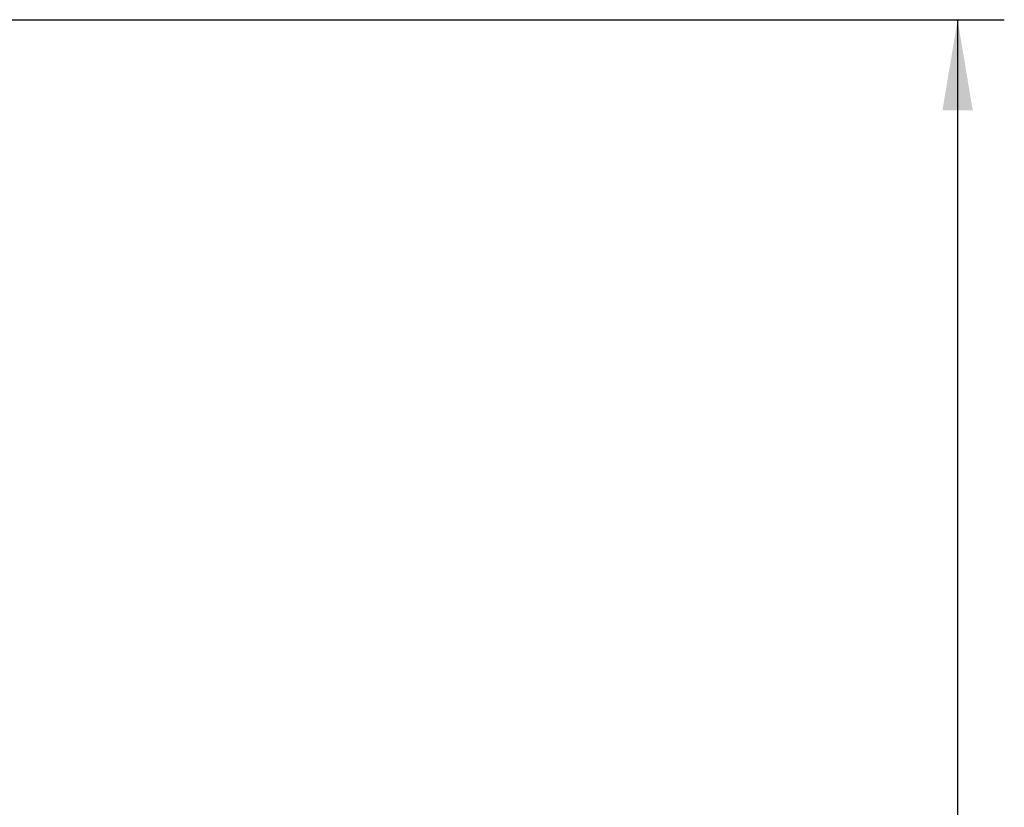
# Model space of a CAD drawing. Header units: millimetres. Extents: x 0 to 1189, y 0 to 841.
# Tile 164 of 166: x 1050 to 1088, y 693 to 724. Entities that reach past the tile are written whole.
import ezdxf
from ezdxf.enums import TextEntityAlignment as Align

# ---------------------------------------------------------------- set-up
doc = ezdxf.new("R2010")
doc.units = ezdxf.units.MM
doc.header["$LTSCALE"] = 65.395
doc.layers.get('0').update_dxf_attribs({"linetype": 'CONTINUOUS'})
doc.styles.get("Standard").update_dxf_attribs({"font": 'txt', "width": 0.6})
doc.dimstyles.new('DIMSTYLE_1', dxfattribs={"dimtxt": 3.5, "dimasz": 3.5, "dimexe": 1.8, "dimexo": 0, "dimgap": 0.875, "dimtad": 1, "dimdec": 0, "dimlfac": 25, "dimdsep": 46, "dimtxsty": 'Standard', "dimblk": '_FILLED', "dimblk1": '_FILLED', "dimblk2": '_FILLED', "dimcen": 0.09, "dimadec": 0, "dimazin": 0, "dimtp": 2, "dimtm": 2, "dimtfac": 1, "dimtdec": 0, "dimtofl": 0, "dimtmove": 0, "dimatfit": 3, "dimldrblk": '_FILLED', "dimfxl": 1, "dimtolj": 1, "dimarcsym": 0})

# ---------------------------------------------------------------- blocks, each defined once
blk = doc.blocks.new('_FILLED')
at = {"color": 0, "linetype": 'ByBlock'}
blk.add_solid([(0, 0), (-1, 0.167), (-1, -0.167)], dxfattribs=at)
blk = doc.blocks.new('*D5')
at = {"color": 2, "linetype": 'Continuous'}
for p, q in [((1016.23, 723.566), (1088.03, 723.566)), ((1086.23, 723.566), (1086.23, 628.186)), ((1086.23, 532.807), (1086.23, 628.186)), ((1034.43, 532.807), (1088.03, 532.807))]:
    blk.add_line(p, q, dxfattribs=at)
at = {"color": 2, "linetype": 'Continuous', "xscale": 3.5, "yscale": 3.5, "zscale": 3.5}
for p, rotation in [((1086.23, 723.566), 90), ((1086.23, 532.807), 270)]:
    blk.add_blockref('_FILLED', p, dxfattribs=dict(at, rotation=rotation))
at = {"color": 2, "linetype": 'Continuous', "width": 0.690476}
blk.add_text('4769', height=3.5, rotation=90, dxfattribs=at).set_placement((1085.355, 628.186), align=Align.CENTER)

msp = doc.modelspace()

# ---------------------------------------------------------------- dimensions: what is measured, and where the dimension line sits
at = {"color": 2, "linetype": 'Continuous'}
dim = msp.add_linear_dim(base=(1086.23021, 723.56594), p1=(1034.43021, 532.80676), p2=(1016.23021, 723.56594), angle=90, dimstyle='DIMSTYLE_1', dxfattribs=at)
dim.commit()
dim.dimension.update_dxf_attribs({"geometry": '*D5', "text_midpoint": (1086.23021, 627.85299), "dimtype": 160})

doc.saveas('drawing.dxf')
